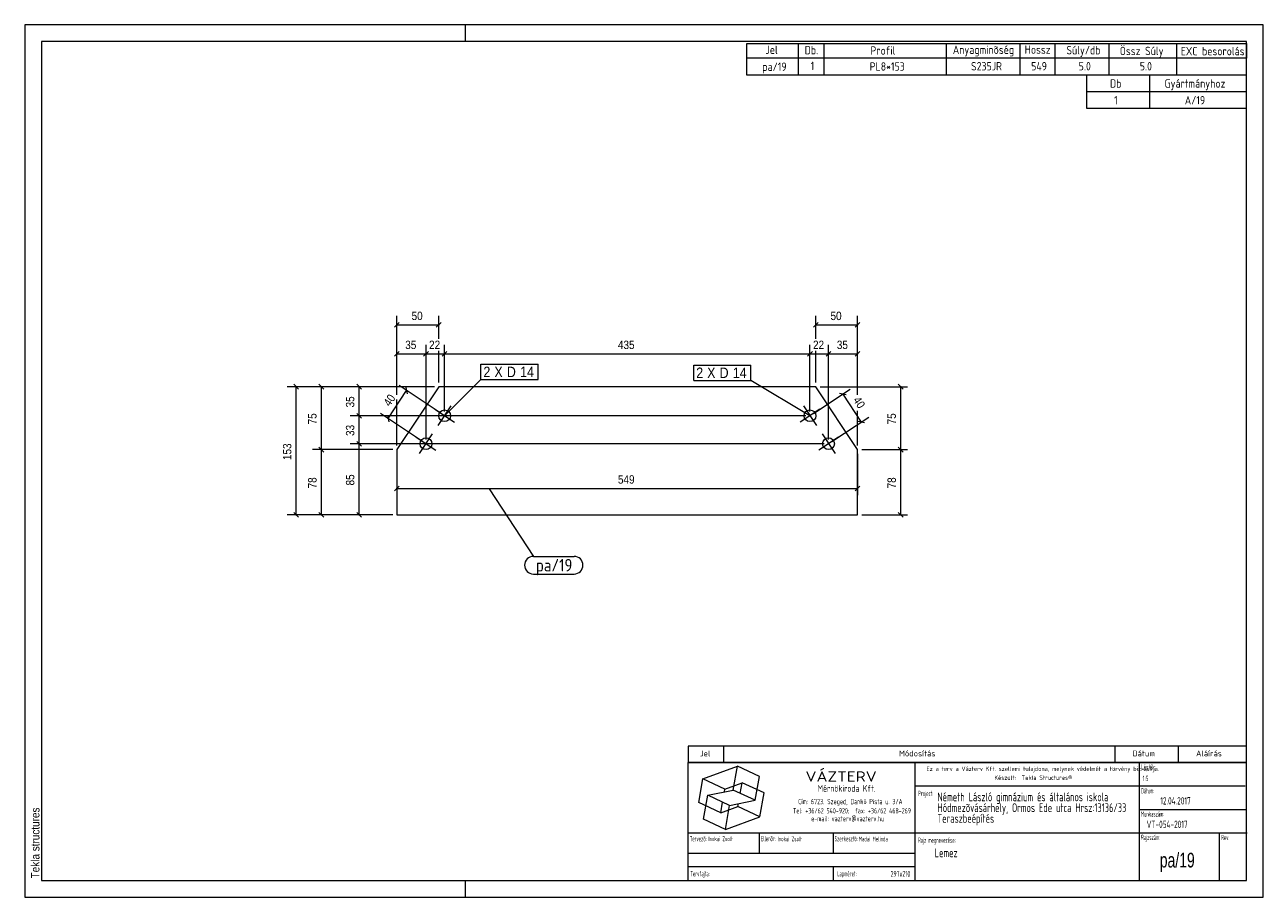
# Model space of a CAD drawing. Header units: millimetres. Extents: x 1 to 296, y 1 to 209.
import ezdxf

# ---------------------------------------------------------------- set-up
doc = ezdxf.new("R2010")
doc.units = ezdxf.units.MM
doc.linetypes.add('XKITLINE00', pattern=[0])
for name, color, linetype, lineweight in [('Bemassung', 1, 'Continuous', 0), ('Schrauben', 7, 'Continuous', 0), ('Schraubenbezeichnung', 5, 'Continuous', 0), ('Teil', 7, 'Continuous', 0), ('Text', 5, 'Continuous', 0), ('Ueberschrift', 7, 'Continuous', 0), ('Zeichnungsrahmen', 3, 'Continuous', 0)]:
    doc.layers.add(name, color=color, linetype=linetype, lineweight=lineweight)
doc.styles.add('ARIAL', font='ARIAL.TTF')
doc.styles.add('ISOCPEUR', font='ISOCPEUR.TTF')
doc.styles.add('ISOCPEUR_BOLD', font='ARIAL.TTF')
doc.styles.add('ISOCPUER', font='ARIAL.TTF')

msp = doc.modelspace()

# ---------------------------------------------------------------- linework, layer by layer
at = {"layer": 'Bemassung', "linetype": 'XKITLINE00', "lineweight": 0}
for p, q in [((89.65, 120.76), (89.65, 139.6)), ((99.59, 134.09), (99.59, 139.6)), ((189.44, 134.09), (189.44, 139.6)), ((199.38, 120.76), (199.38, 139.6)), ((90.22, 138.02), (89.08, 136.88)), ((89.65, 137.45), (99.59, 137.45)), ((100.15, 138.02), (99.02, 136.88)), ((190.01, 138.02), (188.88, 136.88)), ((189.44, 137.45), (199.38, 137.45)), ((199.95, 138.02), (198.81, 136.88)), ((90.22, 131.11), (89.08, 129.98)), ((89.65, 120.76), (89.65, 132.69)), ((89.65, 130.54), (96.58, 130.54)), ((97.15, 131.11), (96.01, 129.98)), ((97.15, 131.11), (96.01, 129.98)), ((96.58, 110.12), (96.58, 132.69)), ((96.58, 110.12), (96.58, 132.69)), ((96.58, 130.54), (101, 130.54)), ((99.59, 123.71), (99.59, 131.29)), ((101.56, 131.11), (100.43, 129.98)), ((101.56, 131.11), (100.43, 129.98)), ((101, 116.78), (101, 132.69)), ((101, 116.78), (101, 132.69)), ((101, 130.54), (188.03, 130.54)), ((188.6, 131.11), (187.47, 129.98)), ((188.6, 131.11), (187.47, 129.98)), ((188.03, 116.78), (188.03, 132.69)), ((188.03, 116.78), (188.03, 132.69)), ((188.03, 130.54), (192.45, 130.54)), ((189.44, 123.71), (189.44, 131.29)), ((193.02, 131.11), (191.89, 129.98)), ((193.02, 131.11), (191.89, 129.98)), ((192.45, 110.12), (192.45, 132.69)), ((192.45, 110.12), (192.45, 132.69)), ((192.45, 130.54), (199.38, 130.54)), ((199.95, 131.11), (198.81, 129.98)), ((199.38, 120.76), (199.38, 132.69)), ((98.59, 122.71), (63.5, 122.71)), ((65.08, 123.28), (66.22, 122.15)), ((65.65, 92.19), (65.65, 122.71)), ((98.59, 122.71), (69.5, 122.71)), ((71.08, 123.28), (72.22, 122.15)), ((71.65, 107.71), (71.65, 122.71)), ((98.59, 122.71), (78.5, 122.71)), ((80.08, 123.28), (81.22, 122.15)), ((80.65, 115.78), (80.65, 122.71)), ((87.53, 115.11), (91.94, 121.78)), ((100.16, 116.34), (90.15, 122.97)), ((91.78, 122.56), (92.1, 121)), ((188.87, 116.34), (197.64, 122.15)), ((190.44, 122.71), (211.25, 122.71)), ((196.63, 120.8), (195.06, 121.12)), ((195.85, 120.96), (200.26, 114.29)), ((209.08, 123.28), (210.22, 122.15)), ((209.65, 107.71), (209.65, 122.71)), ((89.65, 108.71), (89.65, 119.67)), ((89.65, 108.71), (89.65, 119.67)), ((187.03, 115.78), (78.5, 115.78)), ((187.03, 115.78), (78.5, 115.78)), ((80.08, 116.35), (81.22, 115.22)), ((80.08, 116.35), (81.22, 115.22)), ((80.65, 109.12), (80.65, 115.78)), ((95.75, 109.67), (85.73, 116.3)), ((87.37, 115.89), (87.69, 114.33)), ((193.28, 109.67), (202.06, 115.48)), ((199.38, 108.71), (199.38, 116.98)), ((199.38, 108.71), (199.38, 116.98)), ((201.05, 114.13), (199.48, 114.45)), ((80.08, 109.68), (81.22, 108.55)), ((80.08, 109.68), (81.22, 108.55)), ((88.65, 107.71), (69.5, 107.71)), ((88.65, 107.71), (69.5, 107.71)), ((71.08, 108.27), (72.22, 107.14)), ((71.08, 108.27), (72.22, 107.14)), ((71.65, 92.19), (71.65, 107.71)), ((191.45, 109.12), (78.5, 109.12)), ((191.45, 109.12), (78.5, 109.12)), ((80.65, 92.19), (80.65, 109.12)), ((89.65, 106.71), (89.65, 96.85)), ((199.38, 106.71), (199.38, 96.85)), ((200.38, 107.71), (211.25, 107.71)), ((200.38, 107.71), (211.25, 107.71)), ((209.08, 108.27), (210.22, 107.14)), ((209.08, 108.27), (210.22, 107.14)), ((209.65, 92.19), (209.65, 107.71)), ((90.22, 99.02), (89.08, 97.88)), ((89.65, 98.45), (199.38, 98.45)), ((199.95, 99.02), (198.81, 97.88)), ((88.65, 92.19), (63.5, 92.19)), ((65.08, 92.75), (66.22, 91.62)), ((88.65, 92.19), (69.5, 92.19)), ((71.08, 92.75), (72.22, 91.62)), ((88.65, 92.19), (78.5, 92.19)), ((80.08, 92.75), (81.22, 91.62)), ((200.38, 92.19), (211.25, 92.19)), ((209.08, 92.75), (210.22, 91.62))]:
    msp.add_line(p, q, dxfattribs=at)
at = {"layer": 'Bemassung'}
for p in [(89.65, 137.45), (99.59, 137.45), (189.44, 137.45), (199.38, 137.45), (89.65, 130.54), (96.58, 130.54), (96.58, 130.54), (101, 130.54), (101, 130.54), (188.03, 130.54), (188.03, 130.54), (192.45, 130.54), (192.45, 130.54), (199.38, 130.54), (65.65, 122.71), (71.65, 122.71), (80.65, 122.71), (91.94, 121.78), (195.85, 120.96), (209.65, 122.71), (80.65, 115.78), (80.65, 115.78), (87.53, 115.11), (200.26, 114.29), (71.65, 107.71), (71.65, 107.71), (80.65, 109.12), (80.65, 109.12), (209.65, 107.71), (209.65, 107.71), (89.65, 98.45), (199.38, 98.45), (65.65, 92.19), (71.65, 92.19), (80.65, 92.19), (209.65, 92.19)]:
    msp.add_point(p, dxfattribs=at)
at = {"layer": 'Schrauben', "linetype": 'XKITLINE00', "lineweight": 0}
for p, q in [((99.45, 113.45), (102.54, 118.12)), ((186.49, 118.12), (189.58, 113.45)), ((98.66, 117.33), (103.33, 114.24)), ((190.37, 117.33), (185.7, 114.24)), ((94.24, 110.66), (98.91, 107.57)), ((95.03, 106.78), (98.13, 111.45)), ((194.79, 110.66), (190.12, 107.57)), ((190.9, 111.45), (194, 106.78))]:
    msp.add_line(p, q, dxfattribs=at)
for centre in [(101, 115.78), (188.03, 115.78), (96.58, 109.12), (192.45, 109.12)]:
    msp.add_circle(centre, 1.4, dxfattribs=at)
at = {"layer": 'Schraubenbezeichnung', "linetype": 'XKITLINE00', "lineweight": 0}
for p, q in [((109.65, 128.09), (123.3, 128.09)), ((109.65, 124.39), (109.65, 128.09)), ((123.3, 124.39), (123.3, 128.09)), ((160.34, 127.88), (173.98, 127.88)), ((160.34, 124.18), (160.34, 127.88)), ((173.98, 124.18), (173.98, 127.88)), ((101, 115.78), (109.65, 124.39)), ((109.65, 124.39), (123.3, 124.39)), ((160.34, 124.18), (173.98, 124.18)), ((188.03, 115.78), (173.98, 124.18))]:
    msp.add_line(p, q, dxfattribs=at)
at = {"layer": 'Teil', "linetype": 'XKITLINE00', "lineweight": 0}
for p, q in [((99.59, 122.71), (89.65, 107.71)), ((189.44, 122.71), (99.59, 122.71)), ((199.38, 107.71), (189.44, 122.71)), ((89.65, 107.71), (89.65, 92.19)), ((199.38, 92.19), (199.38, 107.71)), ((89.65, 92.19), (199.38, 92.19))]:
    msp.add_line(p, q, dxfattribs=at)
at = {"layer": 'Text', "linetype": 'XKITLINE00', "lineweight": 0}
for p, q in [((111.65, 98.35), (122.15, 82.26)), ((122.15, 82.26), (131.86, 82.26)), ((122.15, 78.06), (131.86, 78.06))]:
    msp.add_line(p, q, dxfattribs=at)
for centre, start, end in [((122.15, 80.16), 90, 270), ((131.86, 80.16), 270, 90)]:
    msp.add_arc(centre, 2.1, start, end, dxfattribs=at)
at = {"layer": 'Ueberschrift', "linetype": 'XKITLINE00', "lineweight": 0}
for p, q in [((173, 204.54), (292, 204.54)), ((173, 201.04), (173, 204.54)), ((185.3, 201.04), (185.3, 204.54)), ((191.44, 201.04), (191.44, 204.54)), ((220.54, 201.04), (220.54, 204.54)), ((238.09, 201.05), (238.09, 204.55)), ((246.43, 201.04), (246.43, 204.54)), ((259.28, 201.04), (259.28, 204.54)), ((275.4, 201.02), (275.4, 204.52)), ((292, 204.54), (292, 201.04)), ((292, 201.04), (173, 201.04)), ((173, 197), (173, 201)), ((185.3, 197), (185.3, 201)), ((191.44, 197), (191.44, 201)), ((220.54, 197), (220.54, 201)), ((238.09, 197), (238.09, 201)), ((246.43, 197), (246.43, 201)), ((259.28, 197), (259.28, 201)), ((275.41, 197), (275.41, 201)), ((292, 197), (173, 197)), ((254, 193), (254, 197)), ((269, 193), (269, 197)), ((292, 193), (254, 193)), ((254, 189), (254, 193)), ((269, 189), (269, 193)), ((292, 189), (254, 189)), ((159, 37.07), (292, 37.07)), ((159, 37), (159, 33.14)), ((167.4, 37), (167.4, 33.14)), ((260.64, 37.07), (260.64, 33.21)), ((275.76, 37.07), (275.76, 33.21)), ((159, 33.22), (292, 33.22)), ((159, 33.14), (292, 33.14)), ((159, 5), (159, 33.14)), ((213.11, 5), (213.11, 33.14)), ((266.49, 5), (266.49, 33.14)), ((162.55, 29.24), (170.77, 32.23)), ((169.77, 26.55), (170.77, 32.23)), ((176, 29.79), (170.77, 32.23)), ((175, 24.11), (176, 29.79)), ((161.54, 23.55), (162.55, 29.24)), ((167.78, 26.8), (162.55, 29.24)), ((167.66, 26.12), (167.78, 26.8)), ((167.78, 26.8), (171.89, 28.3)), ((171.44, 25.76), (171.89, 28.3)), ((177.12, 25.86), (171.89, 28.3)), ((213.11, 27.54), (291.69, 27.54)), ((162.67, 19.62), (163.67, 25.3)), ((163.67, 25.3), (169.77, 26.55)), ((168.9, 22.86), (163.67, 25.3)), ((166.78, 21.11), (167.22, 23.65)), ((168.9, 22.86), (175, 24.11)), ((175, 24.11), (169.77, 26.55)), ((176.12, 20.17), (177.12, 25.86)), ((166.78, 21.11), (161.54, 23.55)), ((166.78, 21.11), (170.89, 22.61)), ((167.9, 17.18), (168.9, 22.86)), ((170.89, 22.61), (171.01, 23.29)), ((176.12, 20.17), (170.89, 22.61)), ((266.49, 21.94), (292, 21.94)), ((167.9, 17.18), (162.67, 19.62)), ((167.9, 17.18), (176.12, 20.17)), ((159, 16.34), (292.21, 16.34)), ((175.99, 11.48), (175.99, 16.39)), ((193.55, 16.39), (193.55, 11.49)), ((285.52, 16.28), (285.52, 5)), ((159.07, 11.49), (213.14, 11.49)), ((159.04, 8.34), (213.11, 8.34)), ((193.55, 8.31), (193.55, 5.13))]:
    msp.add_line(p, q, dxfattribs=at)
at = {"layer": 'Zeichnungsrahmen', "linetype": 'XKITLINE00', "lineweight": 0}
for p, q in [((296, 209), (1, 209)), ((1, 209), (1, 1)), ((106, 205), (106, 209)), ((296, 1), (296, 209)), ((292, 205), (5, 205)), ((5, 205), (5, 5)), ((292, 5), (292, 205)), ((5, 5), (292, 5)), ((106, 1), (106, 5)), ((1, 1), (296, 1))]:
    msp.add_line(p, q, dxfattribs=at)

# ---------------------------------------------------------------- texts
at = {"layer": 'Bemassung', "style": 'ISOCPUER', "width": 0.85}
for s, p in [('50', (93.14, 138.6)), ('50', (192.93, 138.6)), ('35', (91.63, 131.69)), ('22', (97.3, 131.69)), ('435', (142.29, 131.69)), ('22', (188.76, 131.69)), ('35', (194.43, 131.69)), ('549', (142.29, 99.6))]:
    msp.add_text(s, height=2, dxfattribs=at).set_placement(p)
for s, rotation, p in [('35', 90.0002, (79.5, 117.77)), ('40', 56.4822, (87.96, 117.84)), ('40', -56.4822, (198.2, 119.5)), ('75', 90.0002, (70.5, 113.73)), ('75', 90.0002, (208.5, 113.73)), ('33', 90.0002, (79.5, 110.97)), ('153', 90.0002, (64.5, 105.22)), ('78', 90.0002, (70.5, 98.46)), ('85', 90.0002, (79.5, 99.17)), ('78', 90.0002, (208.5, 98.46))]:
    msp.add_text(s, height=2, rotation=rotation, dxfattribs=at).set_placement(p)
at = {"layer": 'Schraubenbezeichnung', "style": 'ARIAL', "width": 0.85}
for s, p in [('2', (110.25, 124.99)), ('X', (112.86, 124.99)), ('D', (115.83, 124.99)), ('14', (118.99, 124.99)), ('2', (160.94, 124.78)), ('X', (163.54, 124.78)), ('D', (166.51, 124.78)), ('14', (169.67, 124.78))]:
    msp.add_text(s, height=2.5, dxfattribs=at).set_placement(p)
at = {"layer": 'Text', "style": 'ISOCPEUR', "width": 0.85}
msp.add_text('pa/19', height=3, dxfattribs=at).set_placement((122.75, 78.66))
at = {"layer": 'Ueberschrift'}
for s, height, style, width, p in [('Jel', 2, 'ISOCPEUR', 0.85, (177.44, 202.04)), ('Db.', 2, 'ISOCPEUR', 0.85, (186.78, 201.95)), ('Profil', 2, 'ISOCPEUR', 0.85, (202.44, 201.86)), ('Anyagminõség', 2, 'ISOCPEUR', 0.85, (222.06, 202.04)), ('Hossz', 2, 'ISOCPEUR', 0.85, (239.18, 202.08)), ('Súly/db', 2, 'ISOCPEUR', 0.85, (249.11, 201.94)), ('Össz Súly', 2, 'ISOCPEUR', 0.85, (261.83, 201.76)), ('EXC besorolás', 2, 'ISOCPEUR', 0.85, (276.36, 201.71)), ('pa/19', 2, 'ISOCPEUR', 0.85, (176.68, 198)), ('1', 2, 'ISOCPEUR', 0.85, (188.19, 198.19)), ('PL8*153', 2, 'ISOCPEUR', 0.85, (202.26, 198.05)), ('S235JR', 2, 'ISOCPEUR', 0.85, (226.39, 198.11)), ('549', 2, 'ISOCPEUR', 0.85, (240.72, 198.11)), ('5.0', 2, 'ISOCPEUR', 0.85, (252.04, 198.12)), ('5.0', 2, 'ISOCPEUR', 0.85, (266.59, 198.12)), ('Db', 2, 'ISOCPEUR', 0.85, (259.5, 194)), ('Gyártmányhoz', 2, 'ISOCPEUR', 0.85, (272.5, 194)), ('1', 2, 'ISOCPEUR', 0.85, (260.48, 190)), ('A/19', 2, 'ISOCPEUR', 0.85, (277.31, 190)), ('Jel', 1.4, 'ISOCPEUR', 0.85, (161.84, 34.58)), ('Módosítás', 1.4, 'ISOCPEUR', 0.85, (209.25, 34.58)), ('Dátum', 1.4, 'ISOCPEUR', 0.85, (264.86, 34.58)), ('Aláírás', 1.4, 'ISOCPEUR', 0.85, (280, 34.58)), ('Lépték:', 1.26, 'ISOCPEUR', 0.51, (266.96, 31.43)), ('VÁZTERV', 2.45, 'ISOCPEUR', 1.19, (186.96, 28.56)), ('Ez a terv a Vázterv Kft. szellemi tulajdona, melynek védelmét a törvény biztosítja.', 1.05, 'ISOCPEUR', 0.838832, (215.8, 31.11)), ('Készült:  Tekla Structures®', 1.05, 'ISOCPEUR', 0.838832, (231.96, 28.98)), ('1:5', 1.26, 'ISOCPEUR', 0.595, (267.27, 28.7)), ('Mérnökiroda Kft.', 1.61, 'ISOCPEUR', 0.68, (189.86, 26.15)), ('Dátum:', 1.26, 'ISOCPEUR', 0.51, (266.91, 25.76)), ('Cím: 6723. Szeged, Dankó Pista u. 3/A', 1.26, 'ISOCPEUR', 0.68, (185.24, 23.18)), ('Project:', 1.26, 'ISOCPEUR', 0.51, (213.81, 25.12)), ('Németh László gimnázium és általános iskola', 2.1, 'ISOCPEUR', 0.595, (218.39, 23.87)), ('Hódmezõvásárhely, Ormos Ede utca Hrsz:13136/33', 2.1, 'ISOCPEUR', 0.595, (218.4, 21.31)), ('12.04.2017', 1.75, 'ISOCPEUR', 0.595, (271.48, 23.11)), ('Tel: +36/62 540-920;  fax: +36/62 468-269', 1.26, 'ISOCPEUR', 0.68, (183.98, 20.99)), ('Teraszbeépítés', 2.1, 'ISOCPEUR', 0.595, (218.4, 18.75)), ('Munkaszám:', 1.26, 'ISOCPEUR', 0.51, (266.87, 20.23)), ('e-mail: vazterv@vazterv.hu', 1.26, 'ISOCPEUR', 0.68, (188.32, 19.12)), ('VT-054-2017', 1.75, 'ISOCPEUR', 0.595, (268.23, 17.51)), ('Tervezõ:', 1.26, 'ISOCPEUR', 0.51, (159.4, 14.32)), ('Inokai Zsolt', 1.12, 'ISOCPEUR', 0.595, (163.85, 14.37)), ('Ellenõr:', 1.26, 'ISOCPEUR', 0.51, (176.35, 14.35)), ('Inokai Zsolt', 1.12, 'ISOCPEUR', 0.595, (180.32, 14.35)), ('Szerkesztõ:', 1.26, 'ISOCPEUR', 0.51, (193.9, 14.32)), ('Madai Melinda', 1.12, 'ISOCPEUR', 0.595, (199.65, 14.33)), ('Rajz megnevezése:', 1.26, 'ISOCPEUR', 0.51, (213.8, 13.98)), ('Rajzszám:', 1.26, 'ISOCPEUR', 0.51, (266.92, 14.65)), ('Rev:', 1.26, 'ISOCPEUR', 0.51, (285.98, 14.62)), ('Lemez', 2.1, 'ISOCPEUR', 0.595, (217.73, 10.54)), ('pa/19', 3.5, 'ISOCPEUR_BOLD', 0.68, (271.36, 8.1)), ('Tervfajta:', 1.26, 'ISOCPEUR', 0.51, (159.53, 5.99)), ('Lapméret:', 1.26, 'ISOCPEUR', 0.51, (194.51, 5.99)), ('297x210', 1.4, 'ISOCPEUR', 0.595, (207.25, 5.89))]:
    msp.add_text(s, height=height, dxfattribs=dict(at, style=style, width=width)).set_placement(p)
at = {"layer": 'Zeichnungsrahmen', "style": 'ARIAL', "width": 0.85}
msp.add_text('Tekla structures', height=2, rotation=90, dxfattribs=at).set_placement((4.5, 5.5))

doc.saveas('drawing.dxf')
